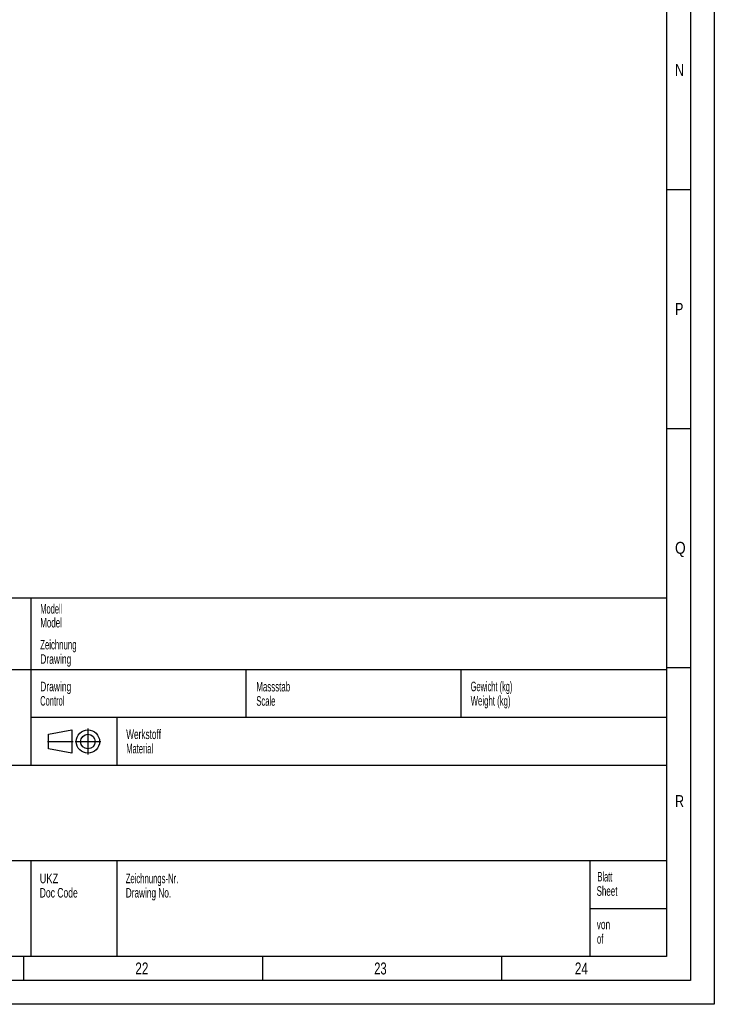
# Model space of a CAD drawing. Header units: millimetres. Extents: x 0 to 1189, y 0 to 841.
# Tile 87 of 129: x 1044 to 1189, y 0 to 206. Entities that reach past the tile are written whole.
import ezdxf

# ---------------------------------------------------------------- set-up
doc = ezdxf.new("R2010")
doc.units = ezdxf.units.MM
doc.header["$LTSCALE"] = 65.395
doc.linetypes.add('CENTER', pattern=[0.6, 0.375, -0.075, 0.075, -0.075])
doc.layers.get('0').update_dxf_attribs({"linetype": 'CONTINUOUS'})
doc.styles.add('TEXTSTYLE_2', font='txt')
doc.styles.add('TEXTSTYLE_3', font='txt', dxfattribs={"width": 0.8})

msp = doc.modelspace()

# ---------------------------------------------------------------- linework, layer by layer
at = {"color": 5, "linetype": 'CONTINUOUS'}
for p, q in [((1189, 841), (1189, 0)), ((1179, 831), (1179, 10)), ((1179, 170.5), (1184, 170.5)), ((1179, 120.5), (1184, 120.5)), ((1179, 70.5), (1184, 70.5)), ((1179, 10), (10, 10)), ((1044.5, 5), (1044.5, 10)), ((1094.5, 5), (1094.5, 10)), ((1144.5, 5), (1144.5, 10)), ((1189, 0), (0, 0))]:
    msp.add_line(p, q, dxfattribs=at)
at = {"color": 6, "linetype": 'CONTINUOUS'}
for p, q in [((1184, 836), (1184, 5)), ((1179, 85), (992, 85)), ((1179, 70), (992, 70)), ((1184, 5), (5, 5))]:
    msp.add_line(p, q, dxfattribs=at)
at = {"color": 7, "linetype": 'CONTINUOUS'}
for p, q in [((1046, 50), (1046, 85)), ((1091, 60), (1091, 70)), ((1136, 60), (1136, 70)), ((1179, 60), (1046, 60)), ((1064, 50), (1064, 60)), ((1049.65902, 56.51096), (1054.53774, 57.42572)), ((1049.65902, 53.46176), (1049.65902, 56.51096)), ((1054.53774, 57.42572), (1054.53774, 52.547)), ((1054.53774, 52.547), (1049.65902, 53.46176)), ((1179, 50), (992, 50)), ((1179, 30), (992, 30)), ((1046, 10), (1046, 29.97776)), ((1064, 10), (1064, 29.97776)), ((1163, 10), (1163, 30)), ((1179, 20), (1163, 19.99784))]:
    msp.add_line(p, q, dxfattribs=at)
at = {"color": 5, "linetype": 'CENTER'}
for p, q in [((1057.89186, 57.68614), (1057.89186, 52.28658)), ((1049.40637, 54.98636), (1054.80636, 54.98636)), ((1055.19209, 54.98636), (1060.59164, 54.98636))]:
    msp.add_line(p, q, dxfattribs=at)
at = {"color": 7, "linetype": 'CONTINUOUS'}
for radius in [2.43936, 1.5246]:
    msp.add_circle((1057.89186, 54.98636), radius, dxfattribs=at)

# ---------------------------------------------------------------- texts
at = {"color": 5, "linetype": 'CONTINUOUS'}
for s, height, style, width, p in [('N', 2.50001, 'TEXTSTYLE_2', 0.785714, (1180.77091, 194.271)), ('P', 2.50001, 'TEXTSTYLE_2', 0.785714, (1180.77091, 144.271)), ('Q', 2.50001, 'TEXTSTYLE_2', 0.857143, (1180.77091, 94.271)), ('Modell', 2, 'TEXTSTYLE_3', 0.587302, (1047.90891, 81.76214)), ('Model', 2, 'TEXTSTYLE_3', 0.62381, (1047.90891, 78.86214)), ('Zeichnung', 2, 'TEXTSTYLE_3', 0.608466, (1047.90891, 74.26214)), ('Drawing', 2, 'TEXTSTYLE_3', 0.663265, (1047.90891, 71.26214)), ('Drawing', 2, 'TEXTSTYLE_3', 0.663265, (1047.90186, 65.5095)), ('Massstab', 2, 'TEXTSTYLE_3', 0.619048, (1093.1414, 65.47636)), ('Gewicht (kg)', 2, 'TEXTSTYLE_3', 0.581349, (1138.00443, 65.51831)), ('Control', 2, 'TEXTSTYLE_3', 0.588435, (1047.90186, 62.5095)), ('Scale', 2, 'TEXTSTYLE_3', 0.595238, (1093.1414, 62.47636)), ('Weight (kg)', 2, 'TEXTSTYLE_3', 0.61039, (1138.00443, 62.51831)), ('Werkstoff', 2, 'TEXTSTYLE_3', 0.645503, (1065.90891, 55.51214)), ('Material', 2, 'TEXTSTYLE_3', 0.571429, (1065.90891, 52.51214)), ('R', 2.50001, 'TEXTSTYLE_2', 0.785714, (1180.77091, 41.271)), ('UKZ', 2, 'TEXTSTYLE_3', 0.722222, (1047.80501, 25.34131)), ('Zeichnungs-Nr.', 2, 'TEXTSTYLE_3', 0.602041, (1065.80501, 25.34131)), ('Blatt', 2, 'TEXTSTYLE_3', 0.533333, (1164.54782, 25.70337)), ('Sheet', 2, 'TEXTSTYLE_3', 0.62381, (1164.36447, 22.70337)), ('Doc Code', 2, 'TEXTSTYLE_3', 0.669643, (1047.80501, 22.34131)), ('Drawing No.', 2, 'TEXTSTYLE_3', 0.647186, (1065.80501, 22.34131)), ('von', 2, 'TEXTSTYLE_3', 0.650794, (1164.39227, 15.71354)), ('of', 2, 'TEXTSTYLE_3', 0.595238, (1164.44465, 12.68735)), ('22', 2.50001, 'TEXTSTYLE_2', 0.738095, (1067.806, 6.248)), ('23', 2.50001, 'TEXTSTYLE_2', 0.702381, (1117.806, 6.248)), ('24', 2.50001, 'TEXTSTYLE_2', 0.738095, (1159.806, 6.248))]:
    msp.add_text(s, height=height, dxfattribs=dict(at, style=style, width=width)).set_placement(p)

doc.saveas('drawing.dxf')
